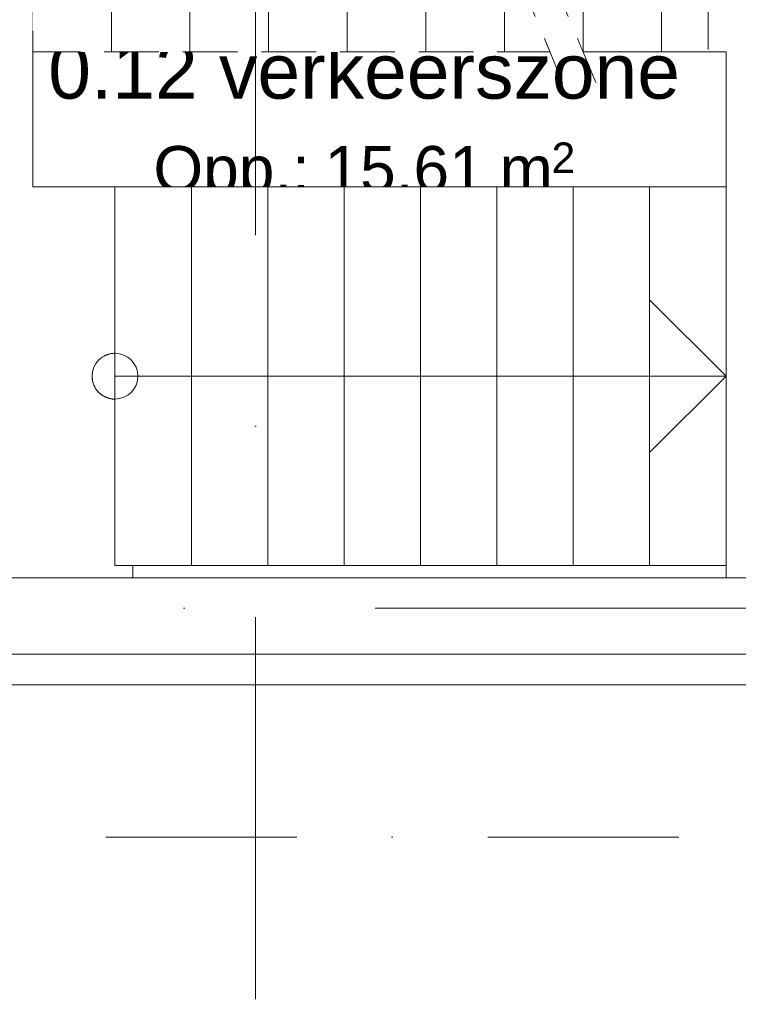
# Model space of a CAD drawing. Header units: millimetres. Extents: x -54205 to 99702, y -35458 to 70878.
# Tile 70 of 224: x 13628 to 15981, y 11599 to 14821. Entities that reach past the tile are written whole.
import ezdxf
from ezdxf.enums import TextEntityAlignment as Align

# ---------------------------------------------------------------- set-up
doc = ezdxf.new("R2010")
doc.units = ezdxf.units.MM
doc.header["$MEASUREMENT"] = 0
for name, pattern in [('streep-punt', [2500, 1250, -625, 0, -625]), ('streep-punt fijn', [1251.000023, 626.000023, -312.5, 0, -312.5]), ('streeplijn', [468.700004, 312.5, -156.200004]), ('streeplijn fijn', [234.119993, 155.999994, -78.119999]), ('Wipeout_Contour', [1000, 0, -1000])]:
    doc.linetypes.add(name, pattern=pattern)
for name, color, linetype in [('21_1 C Buitenwanden', 7, 'Continuous'), ('23 Vloeren', 7, 'Continuous'), ('24 Trappen', 7, 'Continuous'), ('24 Trappen Afdek-arcering', 7, 'Continuous'), ('Maatvoering 1_ 100', 7, 'Continuous'), ('Maatvoering 1_ 100 2D arcering', 7, 'Continuous'), ('Markers - doorsneden', 7, 'Continuous'), ('New_65 WBDBO', 7, 'Continuous'), ('New_Maatvoering 1_ 100', 7, 'Continuous'), ('New_Maatvoering 1_ 100 2D arcering', 7, 'Continuous'), ('New_Ruimtefuncties', 7, 'Continuous'), ('New_Ruimtefuncties Zone omranding', 7, 'Continuous'), ('New_Ruimtefuncties Zone tekst', 7, 'Continuous'), ('Stramien', 7, 'Continuous')]:
    doc.layers.add(name, color=color, linetype=linetype)
doc.styles.add('GENERATED_STYLE_1', font='arial.ttf')
doc.styles.add('GENERATED_STYLE_2', font='arial.ttf')
doc.linetypes.add('BRA - WBDBO  60', pattern='A,0,[1,DO.110 Begane grond1.Shx,S=27.777778,R=0,X=0,Y=-1.22125e-15],-3500,0', length=3500)
doc.dimstyles.new('GENERATED_STYLE__2', dxfattribs={"dimtxt": 250, "dimasz": 142.5, "dimexe": 0.18, "dimexo": 0.0625, "dimgap": 0, "dimtad": 1, "dimtih": 1, "dimtoh": 1, "dimdec": 0, "dimzin": 0, "dimdsep": 46, "dimtxsty": 'GENERATED_STYLE_2', "dimblk": 'ARROWHEAD_11', "dimblk1": 'ARROWHEAD_11', "dimblk2": 'ARROWHEAD_11', "dimcen": 0.09, "dimse1": 1, "dimse2": 1, "dimclrd": 1, "dimclre": 1, "dimclrt": 2, "dimadec": 1, "dimazin": 0, "dimtfac": 1, "dimtdec": 4, "dimtmove": 0, "dimatfit": 3, "dimfxl": 1, "dimtolj": 1, "dimtzin": 0, "dimarcsym": 0})
doc.dimstyles.new('GENERATED_STYLE__5', dxfattribs={"dimtxt": 250, "dimasz": 142.5, "dimexe": 0.18, "dimexo": 0.0625, "dimgap": 0, "dimtad": 1, "dimdec": 0, "dimzin": 0, "dimdsep": 46, "dimtxsty": 'GENERATED_STYLE_2', "dimblk": 'ARROWHEAD_11', "dimblk1": 'ARROWHEAD_11', "dimblk2": 'ARROWHEAD_11', "dimcen": 0.09, "dimse1": 1, "dimse2": 1, "dimclrd": 1, "dimclre": 1, "dimclrt": 2, "dimadec": 1, "dimazin": 0, "dimtfac": 1, "dimtdec": 4, "dimtmove": 0, "dimatfit": 3, "dimfxl": 1, "dimtolj": 1, "dimtzin": 0, "dimarcsym": 0})
doc.dimstyles.new('GENERATED_STYLE__6', dxfattribs={"dimtxt": 179.999995, "dimasz": 142.5, "dimexe": 0.18, "dimexo": 0.0625, "dimgap": 0, "dimtad": 1, "dimdec": 0, "dimzin": 0, "dimdsep": 46, "dimtxsty": 'GENERATED_STYLE_1', "dimblk": 'ARROWHEAD_11', "dimblk1": 'ARROWHEAD_11', "dimblk2": 'ARROWHEAD_11', "dimcen": 0.09, "dimse1": 1, "dimse2": 1, "dimclrd": 1, "dimclre": 1, "dimclrt": 2, "dimadec": 1, "dimazin": 0, "dimtfac": 1, "dimtdec": 4, "dimtmove": 0, "dimatfit": 3, "dimfxl": 1, "dimtolj": 1, "dimtzin": 0, "dimarcsym": 0})
doc.dimstyles.new('GENERATED_STYLE__8', dxfattribs={"dimtxt": 179.999995, "dimasz": 142.5, "dimexe": 0.18, "dimexo": 0.0625, "dimgap": 0, "dimtad": 1, "dimdec": 0, "dimzin": 0, "dimdsep": 46, "dimtxsty": 'GENERATED_STYLE_1', "dimblk": 'ARROWHEAD_11', "dimblk1": 'ARROWHEAD_11', "dimblk2": 'ARROWHEAD_11', "dimcen": 0.09, "dimse1": 1, "dimse2": 1, "dimclrd": 1, "dimclre": 1, "dimclrt": 2, "dimadec": 1, "dimazin": 0, "dimtfac": 1, "dimtdec": 4, "dimtmove": 2, "dimatfit": 3, "dimfxl": 1, "dimtolj": 1, "dimtzin": 0, "dimarcsym": 0})

# ---------------------------------------------------------------- blocks, each defined once
blk = doc.blocks.new('Slab_3_1', base_point=(-770.1, 20015.8))
at = {"layer": '23 Vloeren', "color": 255, "linetype": 'streeplijn', "lineweight": 0, "flags": 128}
blk.add_lwpolyline([(12155.5, 15995.9), (15882.4, 15995.9), (15882.4, 14714.9), (15940.5, 14714.9), (15940.5, 12994.6), (12155.5, 12994.6)], close=True, dxfattribs=at)
blk = doc.blocks.new('verkeerszone_0.12_30_1', base_point=(14755.5, 14495.3))
at = {"layer": 'New_Ruimtefuncties Zone tekst', "color": 2, "lineweight": 0}
for tag, height, style, p in [('DUMMY_941', 180, 'GENERATED_STYLE_2', (15819.1, 14784)), ('perimeterCode', 150, 'GENERATED_STYLE_1', (14065.6, 14407.9)), ('ROOM_AREA', 150, 'GENERATED_STYLE_1', (14625.9, 14407.9)), ('DUMMY_942', 150, 'GENERATED_STYLE_1', (15140.6, 14407.9)), ('DUMMY_943', 100, 'GENERATED_STYLE_1', (15369.2, 14419.4))]:
    blk.add_attdef(tag, text='', height=height, dxfattribs=dict(at, style=style)).set_placement(p, align=Align.TOP_LEFT)
at = {"layer": 'New_Ruimtefuncties Zone tekst', "color": 2, "lineweight": 0, "style": 'GENERATED_STYLE_2'}
blk.add_attdef('ROOM_NUMBER', text='', height=180, dxfattribs=at).set_placement((14755.5, 14742.9), align=Align.TOP_CENTER)
blk = doc.blocks.new('Slab_7_1', base_point=(15940.5, 12994.6))
at = {"layer": '23 Vloeren', "color": 1, "linetype": 'Continuous', "lineweight": 0, "flags": 128}
blk.add_lwpolyline([(15940.5, 12994.6), (17355.5, 12994.6), (17355.5, 15995.9), (15671.7, 15995.9), (15671.7, 14715.9), (15940.5, 14715.9)], close=True, dxfattribs=at)
blk = doc.blocks.new('Slab_8_1', base_point=(12155.5, 12994.6))
at = {"layer": '23 Vloeren', "color": 1, "linetype": 'Continuous', "lineweight": 0, "flags": 128}
blk.add_lwpolyline([(12155.5, 12994.6), (13997.7, 12994.6), (13997.7, 14274.6), (13670.5, 14274.6), (13670.5, 15995.9), (12155.5, 15995.9)], close=True, dxfattribs=at)
blk = doc.blocks.new('Stair_7_1')
at = {"color": 254, "linetype": 'Wipeout_Contour', "lineweight": 0, "ltscale": 87524.623732}
blk.add_wipeout([(15472.3, 15955.9), (15472.3, 14715.9), (15729.7, 14715.9), (15729.7, 15955.9)], dxfattribs=at).dxf.layer = '24 Trappen Afdek-arcering'
at = {"layer": '24 Trappen', "color": 1, "linetype": 'Continuous', "lineweight": 0}
for p, q in [((15729.7, 15955.9), (15472.3, 15955.9)), ((15472.3, 14715.9), (15729.7, 14715.9))]:
    blk.add_line(p, q, dxfattribs=at)
at = {"layer": '24 Trappen', "color": 9, "linetype": 'Continuous', "lineweight": 0}
for p, q in [((15472.3, 15955.9), (15472.3, 14715.9)), ((15729.7, 14715.9), (15729.7, 15955.9))]:
    blk.add_line(p, q, dxfattribs=at)
for start, end in [(0, 180), (180, 0)]:
    blk.add_arc((15729.7, 15335.9), 75, start, end, dxfattribs=at)
at = {"color": 254, "linetype": 'Wipeout_Contour', "lineweight": 0, "ltscale": 87229.248651}
blk.add_wipeout([(15214.9, 15955.9), (15214.9, 15335.9), (15472.3, 14715.9), (15472.3, 15955.9)], dxfattribs=at).dxf.layer = '24 Trappen Afdek-arcering'
at = {"layer": '24 Trappen', "color": 1, "linetype": 'Continuous', "lineweight": 0}
blk.add_line((15472.3, 15955.9), (15214.9, 15955.9), dxfattribs=at)
at = {"layer": '24 Trappen', "color": 9, "linetype": 'Continuous', "lineweight": 0}
for p, q in [((15214.9, 15955.9), (15214.9, 15335.9)), ((15472.3, 14715.9), (15472.3, 15955.9)), ((15729.7, 15335.9), (15472.3, 15335.9))]:
    blk.add_line(p, q, dxfattribs=at)
at = {"color": 254, "linetype": 'Wipeout_Contour', "lineweight": 0, "ltscale": 63860.404245}
blk.add_wipeout([(15364, 14715.9), (15214.9, 15075.1), (15214.9, 14715.9)], dxfattribs=at).dxf.layer = '24 Trappen Afdek-arcering'
at = {"layer": '24 Trappen', "color": 9, "linetype": 'streeplijn fijn', "lineweight": 0}
for p, q in [((15214.9, 15075.1), (15214.9, 14715.9)), ((15214.9, 14715.9), (15364, 14715.9))]:
    blk.add_line(p, q, dxfattribs=at)
at = {"color": 254, "linetype": 'Wipeout_Contour', "lineweight": 0, "ltscale": 65520.67793}
blk.add_wipeout([(14957.5, 15955.9), (15214.9, 15335.9), (15214.9, 15955.9)], dxfattribs=at).dxf.layer = '24 Trappen Afdek-arcering'
at = {"layer": '24 Trappen', "color": 1, "linetype": 'Continuous', "lineweight": 0}
blk.add_line((15214.9, 15955.9), (14957.5, 15955.9), dxfattribs=at)
at = {"layer": '24 Trappen', "color": 9, "linetype": 'Continuous', "lineweight": 0}
blk.add_line((15214.9, 15335.9), (15214.9, 15955.9), dxfattribs=at)
at = {"color": 254, "linetype": 'Wipeout_Contour', "lineweight": 0, "ltscale": 85249.182749}
blk.add_wipeout([(15214.9, 15075.1), (14957.5, 15695.1), (14957.5, 14715.9), (15214.9, 14715.9)], dxfattribs=at).dxf.layer = '24 Trappen Afdek-arcering'
at = {"layer": '24 Trappen', "color": 9, "linetype": 'streeplijn fijn', "lineweight": 0}
for p, q in [((14957.5, 15695.1), (14957.5, 14715.9)), ((15214.9, 14715.9), (15214.9, 15075.1)), ((14957.5, 14715.9), (15214.9, 14715.9))]:
    blk.add_line(p, q, dxfattribs=at)
at = {"layer": '24 Trappen', "color": 9, "linetype": 'Continuous', "lineweight": 0}
for p, q in [((15214.9, 15335.9), (15464.9, 15585.9)), ((15472.3, 15335.9), (15214.9, 15335.9)), ((15464.9, 15085.9), (15214.9, 15335.9))]:
    blk.add_line(p, q, dxfattribs=at)
at = {"layer": '24 Trappen', "color": 9, "linetype": 'streeplijn fijn', "lineweight": 0}
for start, end in [(0, 180), (180, 0)]:
    blk.add_arc((15106.6, 15335.9), 75, start, end, dxfattribs=at)
at = {"color": 254, "linetype": 'Wipeout_Contour', "lineweight": 0, "ltscale": 106956.155551}
blk.add_wipeout([(14849.2, 15955.9), (14700.1, 15955.9), (14700.1, 14715.9), (14957.5, 14715.9), (14957.5, 15695.1)], dxfattribs=at).dxf.layer = '24 Trappen Afdek-arcering'
at = {"layer": '24 Trappen', "color": 9, "linetype": 'streeplijn fijn', "lineweight": 0}
for p, q in [((15405.5, 14615.9), (14807.7, 16055.9)), ((15513.8, 14615.9), (14916, 16055.9)), ((14849.2, 15955.9), (14700.1, 15955.9)), ((14700.1, 15955.9), (14700.1, 14715.9)), ((14957.5, 14715.9), (14957.5, 15695.1)), ((14700.1, 14715.9), (14957.5, 14715.9))]:
    blk.add_line(p, q, dxfattribs=at)
at = {"color": 254, "linetype": 'Wipeout_Contour', "lineweight": 0, "ltscale": 84636.346149}
blk.add_wipeout([(14442.7, 15955.9), (14442.7, 14715.9), (14700.1, 14715.9), (14700.1, 15955.9)], dxfattribs=at).dxf.layer = '24 Trappen Afdek-arcering'
at = {"layer": '24 Trappen', "color": 9, "linetype": 'streeplijn fijn', "lineweight": 0}
for p, q in [((14700.1, 15955.9), (14442.7, 15955.9)), ((14442.7, 15955.9), (14442.7, 14715.9)), ((14700.1, 14715.9), (14700.1, 15955.9)), ((14442.7, 14715.9), (14700.1, 14715.9))]:
    blk.add_line(p, q, dxfattribs=at)
at = {"color": 254, "linetype": 'Wipeout_Contour', "lineweight": 0, "ltscale": 83930.311798}
blk.add_wipeout([(14185.3, 15955.9), (14185.3, 14715.9), (14442.7, 14715.9), (14442.7, 15955.9)], dxfattribs=at).dxf.layer = '24 Trappen Afdek-arcering'
at = {"layer": '24 Trappen', "color": 9, "linetype": 'streeplijn fijn', "lineweight": 0}
for p, q in [((14442.7, 15955.9), (14185.3, 15955.9)), ((14185.3, 15955.9), (14185.3, 14715.9)), ((14442.7, 14715.9), (14442.7, 15955.9)), ((14185.3, 14715.9), (14442.7, 14715.9))]:
    blk.add_line(p, q, dxfattribs=at)
at = {"color": 254, "linetype": 'Wipeout_Contour', "lineweight": 0, "ltscale": 83231.020206}
blk.add_wipeout([(13927.9, 15955.9), (13927.9, 14715.9), (14185.3, 14715.9), (14185.3, 15955.9)], dxfattribs=at).dxf.layer = '24 Trappen Afdek-arcering'
at = {"layer": '24 Trappen', "color": 9, "linetype": 'streeplijn fijn', "lineweight": 0}
for p, q in [((14185.3, 15955.9), (13927.9, 15955.9)), ((13927.9, 15955.9), (13927.9, 14715.9)), ((14185.3, 14715.9), (14185.3, 15955.9)), ((13927.9, 14715.9), (14185.3, 14715.9))]:
    blk.add_line(p, q, dxfattribs=at)
at = {"color": 254, "linetype": 'Wipeout_Contour', "lineweight": 0, "ltscale": 82538.642798}
blk.add_wipeout([(13670.5, 15955.9), (13670.5, 14715.9), (13927.9, 14715.9), (13927.9, 15955.9)], dxfattribs=at).dxf.layer = '24 Trappen Afdek-arcering'
at = {"layer": '24 Trappen', "color": 9, "linetype": 'streeplijn fijn', "lineweight": 0}
for p, q in [((13927.9, 15955.9), (13670.5, 15955.9)), ((13670.5, 15955.9), (13670.5, 14715.9)), ((13927.9, 14715.9), (13927.9, 15955.9)), ((13670.5, 15335.9), (13920.5, 15585.9)), ((13927.9, 15335.9), (13670.5, 15335.9)), ((13920.5, 15085.9), (13670.5, 15335.9)), ((15106.6, 15335.9), (13927.9, 15335.9)), ((13670.5, 14715.9), (13927.9, 14715.9))]:
    blk.add_line(p, q, dxfattribs=at)
blk = doc.blocks.new('Stair_8_1')
at = {"color": 254, "linetype": 'Wipeout_Contour', "lineweight": 0, "ltscale": 78431.552321}
blk.add_wipeout([(14189.8, 14274.6), (13939.6, 14274.6), (13939.6, 13034.6), (14189.8, 13034.6)], dxfattribs=at).dxf.layer = '24 Trappen Afdek-arcering'
at = {"layer": '24 Trappen', "color": 1, "linetype": 'Continuous', "lineweight": 0}
for p, q in [((14189.8, 14274.6), (13939.6, 14274.6)), ((13939.6, 13034.6), (14189.8, 13034.6))]:
    blk.add_line(p, q, dxfattribs=at)
at = {"layer": '24 Trappen', "color": 9, "linetype": 'Continuous', "lineweight": 0}
for p, q in [((13939.6, 14274.6), (13939.6, 13034.6)), ((14189.8, 13034.6), (14189.8, 14274.6))]:
    blk.add_line(p, q, dxfattribs=at)
for start, end in [(0, 180), (180, 0)]:
    blk.add_arc((13939.6, 13654.6), 75, start, end, dxfattribs=at)
at = {"layer": '24 Trappen', "color": 9, "linetype": 'streeplijn fijn', "lineweight": 0}
for start, end in [(0, 180), (180, 0)]:
    blk.add_arc((13939.6, 13654.6), 75, start, end, dxfattribs=at)
at = {"color": 254, "linetype": 'Wipeout_Contour', "lineweight": 0, "ltscale": 79152.554133}
blk.add_wipeout([(14439.9, 14274.6), (14189.8, 14274.6), (14189.8, 13034.6), (14439.9, 13034.6)], dxfattribs=at).dxf.layer = '24 Trappen Afdek-arcering'
at = {"layer": '24 Trappen', "color": 1, "linetype": 'Continuous', "lineweight": 0}
for p, q in [((14439.9, 14274.6), (14189.8, 14274.6)), ((14189.8, 13034.6), (14439.9, 13034.6))]:
    blk.add_line(p, q, dxfattribs=at)
at = {"layer": '24 Trappen', "color": 9, "linetype": 'Continuous', "lineweight": 0}
for p, q in [((14189.8, 14274.6), (14189.8, 13034.6)), ((14439.9, 13034.6), (14439.9, 14274.6)), ((13939.6, 13654.6), (14189.8, 13654.6))]:
    blk.add_line(p, q, dxfattribs=at)
at = {"layer": '24 Trappen', "color": 9, "linetype": 'streeplijn fijn', "lineweight": 0}
blk.add_line((13939.6, 13654.6), (14189.8, 13654.6), dxfattribs=at)
at = {"color": 254, "linetype": 'Wipeout_Contour', "lineweight": 0, "ltscale": 79879.57173}
blk.add_wipeout([(14690, 14274.6), (14439.9, 14274.6), (14439.9, 13034.6), (14690, 13034.6)], dxfattribs=at).dxf.layer = '24 Trappen Afdek-arcering'
at = {"layer": '24 Trappen', "color": 1, "linetype": 'Continuous', "lineweight": 0}
for p, q in [((14690, 14274.6), (14439.9, 14274.6)), ((14439.9, 13034.6), (14690, 13034.6))]:
    blk.add_line(p, q, dxfattribs=at)
at = {"layer": '24 Trappen', "color": 9, "linetype": 'Continuous', "lineweight": 0}
for p, q in [((14439.9, 14274.6), (14439.9, 13034.6)), ((14690, 13034.6), (14690, 14274.6))]:
    blk.add_line(p, q, dxfattribs=at)
at = {"color": 254, "linetype": 'Wipeout_Contour', "lineweight": 0, "ltscale": 80612.442384}
blk.add_wipeout([(14940.1, 14274.6), (14690, 14274.6), (14690, 13034.6), (14940.1, 13034.6)], dxfattribs=at).dxf.layer = '24 Trappen Afdek-arcering'
at = {"layer": '24 Trappen', "color": 1, "linetype": 'Continuous', "lineweight": 0}
for p, q in [((14940.1, 14274.6), (14690, 14274.6)), ((14690, 13034.6), (14940.1, 13034.6))]:
    blk.add_line(p, q, dxfattribs=at)
at = {"layer": '24 Trappen', "color": 9, "linetype": 'Continuous', "lineweight": 0}
for p, q in [((14690, 14274.6), (14690, 13034.6)), ((14940.1, 13034.6), (14940.1, 14274.6))]:
    blk.add_line(p, q, dxfattribs=at)
at = {"color": 254, "linetype": 'Wipeout_Contour', "lineweight": 0, "ltscale": 81351.007951}
blk.add_wipeout([(15190.2, 14274.6), (14940.1, 14274.6), (14940.1, 13034.6), (15190.2, 13034.6)], dxfattribs=at).dxf.layer = '24 Trappen Afdek-arcering'
at = {"layer": '24 Trappen', "color": 1, "linetype": 'Continuous', "lineweight": 0}
for p, q in [((15190.2, 14274.6), (14940.1, 14274.6)), ((14940.1, 13034.6), (15190.2, 13034.6))]:
    blk.add_line(p, q, dxfattribs=at)
at = {"layer": '24 Trappen', "color": 9, "linetype": 'Continuous', "lineweight": 0}
for p, q in [((14940.1, 14274.6), (14940.1, 13034.6)), ((15190.2, 13034.6), (15190.2, 14274.6))]:
    blk.add_line(p, q, dxfattribs=at)
at = {"color": 254, "linetype": 'Wipeout_Contour', "lineweight": 0, "ltscale": 82095.114775}
blk.add_wipeout([(15440.3, 14274.6), (15190.2, 14274.6), (15190.2, 13034.6), (15440.3, 13034.6)], dxfattribs=at).dxf.layer = '24 Trappen Afdek-arcering'
at = {"layer": '24 Trappen', "color": 1, "linetype": 'Continuous', "lineweight": 0}
for p, q in [((15440.3, 14274.6), (15190.2, 14274.6)), ((15190.2, 13034.6), (15440.3, 13034.6))]:
    blk.add_line(p, q, dxfattribs=at)
at = {"layer": '24 Trappen', "color": 9, "linetype": 'Continuous', "lineweight": 0}
for p, q in [((15190.2, 14274.6), (15190.2, 13034.6)), ((15440.3, 13034.6), (15440.3, 14274.6))]:
    blk.add_line(p, q, dxfattribs=at)
at = {"color": 254, "linetype": 'Wipeout_Contour', "lineweight": 0, "ltscale": 82844.6136}
blk.add_wipeout([(15690.4, 14274.6), (15440.3, 14274.6), (15440.3, 13034.6), (15690.4, 13034.6)], dxfattribs=at).dxf.layer = '24 Trappen Afdek-arcering'
at = {"layer": '24 Trappen', "color": 1, "linetype": 'Continuous', "lineweight": 0}
for p, q in [((15690.4, 14274.6), (15440.3, 14274.6)), ((15440.3, 13034.6), (15690.4, 13034.6))]:
    blk.add_line(p, q, dxfattribs=at)
at = {"layer": '24 Trappen', "color": 9, "linetype": 'Continuous', "lineweight": 0}
for p, q in [((15440.3, 14274.6), (15440.3, 13034.6)), ((15690.4, 13034.6), (15690.4, 14274.6))]:
    blk.add_line(p, q, dxfattribs=at)
at = {"color": 254, "linetype": 'Wipeout_Contour', "lineweight": 0, "ltscale": 83599.359447}
blk.add_wipeout([(15690.4, 14274.6), (15690.4, 13034.6), (15940.5, 13034.6), (15940.5, 14274.6)], dxfattribs=at).dxf.layer = '24 Trappen Afdek-arcering'
at = {"layer": '24 Trappen', "color": 9, "linetype": 'Continuous', "lineweight": 0}
for p, q in [((15690.4, 14274.6), (15690.4, 13034.6)), ((15940.5, 13034.6), (15940.5, 14274.6)), ((15690.5, 13904.6), (15940.5, 13654.6)), ((14189.8, 13654.6), (15690.4, 13654.6)), ((15690.4, 13654.6), (15940.5, 13654.6)), ((15940.5, 13654.6), (15690.5, 13404.6))]:
    blk.add_line(p, q, dxfattribs=at)
at = {"layer": '24 Trappen', "color": 1, "linetype": 'Continuous', "lineweight": 0}
for p, q in [((15940.5, 14274.6), (15690.4, 14274.6)), ((15690.4, 13034.6), (15940.5, 13034.6))]:
    blk.add_line(p, q, dxfattribs=at)
at = {"layer": '24 Trappen', "color": 9, "linetype": 'streeplijn fijn', "lineweight": 0}
for p, q in [((15690.5, 13904.6), (15940.5, 13654.6)), ((14189.8, 13654.6), (15690.4, 13654.6)), ((15690.4, 13654.6), (15940.5, 13654.6)), ((15940.5, 13654.6), (15690.5, 13404.6))]:
    blk.add_line(p, q, dxfattribs=at)
blk = doc.blocks.new('Stair_9_1')
at = {"color": 254, "linetype": 'Wipeout_Contour', "lineweight": 0, "ltscale": 78431.552321}
blk.add_wipeout([(14189.8, 14274.6), (13939.6, 14274.6), (13939.6, 13034.6), (14189.8, 13034.6)], dxfattribs=at).dxf.layer = '24 Trappen Afdek-arcering'
at = {"layer": '24 Trappen', "color": 1, "linetype": 'Continuous', "lineweight": 0}
for p, q in [((14189.8, 14274.6), (13939.6, 14274.6)), ((13939.6, 13034.6), (14189.8, 13034.6))]:
    blk.add_line(p, q, dxfattribs=at)
at = {"layer": '24 Trappen', "color": 9, "linetype": 'Continuous', "lineweight": 0}
for p, q in [((13939.6, 14274.6), (13939.6, 13034.6)), ((14189.8, 13034.6), (14189.8, 14274.6))]:
    blk.add_line(p, q, dxfattribs=at)
for start, end in [(0, 180), (180, 0)]:
    blk.add_arc((13939.6, 13654.6), 75, start, end, dxfattribs=at)
at = {"color": 254, "linetype": 'Wipeout_Contour', "lineweight": 0, "ltscale": 79152.554133}
blk.add_wipeout([(14439.9, 14274.6), (14189.8, 14274.6), (14189.8, 13034.6), (14439.9, 13034.6)], dxfattribs=at).dxf.layer = '24 Trappen Afdek-arcering'
at = {"layer": '24 Trappen', "color": 1, "linetype": 'Continuous', "lineweight": 0}
for p, q in [((14439.9, 14274.6), (14189.8, 14274.6)), ((14189.8, 13034.6), (14439.9, 13034.6))]:
    blk.add_line(p, q, dxfattribs=at)
at = {"layer": '24 Trappen', "color": 9, "linetype": 'Continuous', "lineweight": 0}
for p, q in [((14189.8, 14274.6), (14189.8, 13034.6)), ((14439.9, 13034.6), (14439.9, 14274.6)), ((13939.6, 13654.6), (14189.8, 13654.6))]:
    blk.add_line(p, q, dxfattribs=at)
at = {"color": 254, "linetype": 'Wipeout_Contour', "lineweight": 0, "ltscale": 79879.57173}
blk.add_wipeout([(14690, 14274.6), (14439.9, 14274.6), (14439.9, 13034.6), (14690, 13034.6)], dxfattribs=at).dxf.layer = '24 Trappen Afdek-arcering'
at = {"layer": '24 Trappen', "color": 1, "linetype": 'Continuous', "lineweight": 0}
for p, q in [((14690, 14274.6), (14439.9, 14274.6)), ((14439.9, 13034.6), (14690, 13034.6))]:
    blk.add_line(p, q, dxfattribs=at)
at = {"layer": '24 Trappen', "color": 9, "linetype": 'Continuous', "lineweight": 0}
for p, q in [((14439.9, 14274.6), (14439.9, 13034.6)), ((14690, 13034.6), (14690, 14274.6))]:
    blk.add_line(p, q, dxfattribs=at)
at = {"color": 254, "linetype": 'Wipeout_Contour', "lineweight": 0, "ltscale": 80612.442384}
blk.add_wipeout([(14940.1, 14274.6), (14690, 14274.6), (14690, 13034.6), (14940.1, 13034.6)], dxfattribs=at).dxf.layer = '24 Trappen Afdek-arcering'
at = {"layer": '24 Trappen', "color": 1, "linetype": 'Continuous', "lineweight": 0}
for p, q in [((14940.1, 14274.6), (14690, 14274.6)), ((14690, 13034.6), (14940.1, 13034.6))]:
    blk.add_line(p, q, dxfattribs=at)
at = {"layer": '24 Trappen', "color": 9, "linetype": 'Continuous', "lineweight": 0}
for p, q in [((14690, 14274.6), (14690, 13034.6)), ((14940.1, 13034.6), (14940.1, 14274.6))]:
    blk.add_line(p, q, dxfattribs=at)
at = {"color": 254, "linetype": 'Wipeout_Contour', "lineweight": 0, "ltscale": 81351.007951}
blk.add_wipeout([(15190.2, 14274.6), (14940.1, 14274.6), (14940.1, 13034.6), (15190.2, 13034.6)], dxfattribs=at).dxf.layer = '24 Trappen Afdek-arcering'
at = {"layer": '24 Trappen', "color": 1, "linetype": 'Continuous', "lineweight": 0}
for p, q in [((15190.2, 14274.6), (14940.1, 14274.6)), ((14940.1, 13034.6), (15190.2, 13034.6))]:
    blk.add_line(p, q, dxfattribs=at)
at = {"layer": '24 Trappen', "color": 9, "linetype": 'Continuous', "lineweight": 0}
for p, q in [((14940.1, 14274.6), (14940.1, 13034.6)), ((15190.2, 13034.6), (15190.2, 14274.6))]:
    blk.add_line(p, q, dxfattribs=at)
at = {"color": 254, "linetype": 'Wipeout_Contour', "lineweight": 0, "ltscale": 82095.114775}
blk.add_wipeout([(15440.3, 14274.6), (15190.2, 14274.6), (15190.2, 13034.6), (15440.3, 13034.6)], dxfattribs=at).dxf.layer = '24 Trappen Afdek-arcering'
at = {"layer": '24 Trappen', "color": 1, "linetype": 'Continuous', "lineweight": 0}
for p, q in [((15440.3, 14274.6), (15190.2, 14274.6)), ((15190.2, 13034.6), (15440.3, 13034.6))]:
    blk.add_line(p, q, dxfattribs=at)
at = {"layer": '24 Trappen', "color": 9, "linetype": 'Continuous', "lineweight": 0}
for p, q in [((15190.2, 14274.6), (15190.2, 13034.6)), ((15440.3, 13034.6), (15440.3, 14274.6))]:
    blk.add_line(p, q, dxfattribs=at)
at = {"color": 254, "linetype": 'Wipeout_Contour', "lineweight": 0, "ltscale": 82844.6136}
blk.add_wipeout([(15690.4, 14274.6), (15440.3, 14274.6), (15440.3, 13034.6), (15690.4, 13034.6)], dxfattribs=at).dxf.layer = '24 Trappen Afdek-arcering'
at = {"layer": '24 Trappen', "color": 1, "linetype": 'Continuous', "lineweight": 0}
for p, q in [((15690.4, 14274.6), (15440.3, 14274.6)), ((15440.3, 13034.6), (15690.4, 13034.6))]:
    blk.add_line(p, q, dxfattribs=at)
at = {"layer": '24 Trappen', "color": 9, "linetype": 'Continuous', "lineweight": 0}
for p, q in [((15440.3, 14274.6), (15440.3, 13034.6)), ((15690.4, 13034.6), (15690.4, 14274.6))]:
    blk.add_line(p, q, dxfattribs=at)
at = {"color": 254, "linetype": 'Wipeout_Contour', "lineweight": 0, "ltscale": 83599.359447}
blk.add_wipeout([(15690.4, 14274.6), (15690.4, 13034.6), (15940.5, 13034.6), (15940.5, 14274.6)], dxfattribs=at).dxf.layer = '24 Trappen Afdek-arcering'
at = {"layer": '24 Trappen', "color": 9, "linetype": 'Continuous', "lineweight": 0}
for p, q in [((15690.4, 14274.6), (15690.4, 13034.6)), ((15940.5, 13034.6), (15940.5, 14274.6)), ((15690.5, 13904.6), (15940.5, 13654.6)), ((14189.8, 13654.6), (15690.4, 13654.6)), ((15690.4, 13654.6), (15940.5, 13654.6)), ((15940.5, 13654.6), (15690.5, 13404.6))]:
    blk.add_line(p, q, dxfattribs=at)
at = {"layer": '24 Trappen', "color": 1, "linetype": 'Continuous', "lineweight": 0}
for p, q in [((15940.5, 14274.6), (15690.4, 14274.6)), ((15690.4, 13034.6), (15940.5, 13034.6))]:
    blk.add_line(p, q, dxfattribs=at)
blk = doc.blocks.new('Wall_16_1', base_point=(17555.5, 12744.6))
at = {"layer": '21_1 C Buitenwanden', "color": 1, "linetype": 'Continuous', "lineweight": 0, "flags": 128}
for points in [[(17555.5, 12994.6), (12155.5, 12994.6)], [(11905.5, 12744.6), (17555.5, 12744.6)]]:
    blk.add_lwpolyline(points, dxfattribs=at)
blk = doc.blocks.new('Standard grid marker')
at = {"layer": 'Stramien', "color": 1, "linetype": 'streep-punt', "lineweight": 0}
blk.add_line((1000, 0), (61400.2, 0), dxfattribs=at)
at = {"layer": 'Stramien', "color": 2, "lineweight": 0, "style": 'GENERATED_STYLE_1'}
for tag, p in [('AC_MarkerText_1_0', (-245, -80)), ('AC_MarkerText_1_1', (63155.2, -80))]:
    blk.add_attdef(tag, text='', height=350, rotation=270, dxfattribs=at).set_placement(p, align=Align.TOP_CENTER)
blk = doc.blocks.new('Standard grid marker_2')
at = {"layer": 'Stramien', "color": 1, "linetype": 'streep-punt', "lineweight": 0}
blk.add_line((1000, 0), (37608.9, 0), dxfattribs=at)
at = {"layer": 'Stramien', "color": 2, "lineweight": 0, "style": 'GENERATED_STYLE_1'}
blk.add_attdef('AC_MarkerText_1', text='', height=350, dxfattribs=at).set_placement((-500, 175), align=Align.TOP_CENTER)
blk = doc.blocks.new('*D1133')
at = {"layer": 'Maatvoering 1_ 100 2D arcering', "linetype": 'Continuous', "lineweight": 0}
for points in [[(64027.5, 56125.9), (64030.4, 56111.6), (64038.5, 56099.4), (64050.6, 56091.3), (64065, 56088.4), (64079.4, 56091.3), (64091.5, 56099.4), (64099.6, 56111.6), (64102.5, 56125.9), (64099.6, 56140.3), (64091.5, 56152.4), (64079.4, 56160.6), (64065, 56163.4), (64050.6, 56160.6), (64038.5, 56152.4), (64030.4, 56140.3)], [(64027.5, 3115.7), (64030.4, 3101.3), (64038.5, 3089.2), (64050.6, 3081), (64065, 3078.2), (64079.4, 3081), (64091.5, 3089.2), (64099.6, 3101.3), (64102.5, 3115.7), (64099.6, 3130), (64091.5, 3142.2), (64079.4, 3150.3), (64065, 3153.2), (64050.6, 3150.3), (64038.5, 3142.2), (64030.4, 3130)]]:
    blk.add_hatch(color=1, dxfattribs=at).paths.add_polyline_path(points)
at = {"layer": 'Maatvoering 1_ 100', "color": 1, "linetype": 'Continuous', "lineweight": 0}
for p, q in [((64065, 56163.4), (64065, 56200.9)), ((64027.5, 56125.9), (63924.4, 56125.9)), ((64205.6, 56125.9), (64102.5, 56125.9)), ((64065, 3153.2), (64065, 56088.4)), ((64027.5, 3115.7), (63924.4, 3115.7)), ((64205.6, 3115.7), (64102.5, 3115.7)), ((64065, 3040.7), (64065, 3078.2))]:
    blk.add_line(p, q, dxfattribs=at)
for centre in [(64065, 56125.9), (64065, 3115.7)]:
    blk.add_circle(centre, 37.5, dxfattribs=at)
at = {"layer": 'Maatvoering 1_ 100', "color": 2, "lineweight": 0, "insert": (64015, 29096.5), "char_height": 250, "attachment_point": 7, "rotation": 90, "style": 'GENERATED_STYLE_2'}
blk.add_mtext('\\A1;{\\pql;\\fArial|b1|i0|c0|p0;\\W1.000000;53.010}', dxfattribs=at)
blk = doc.blocks.new('ARROWHEAD_11')
at = {"color": 0, "linetype": 'Continuous', "lineweight": 0}
blk.add_line((0, 0), (-1, 0), dxfattribs=at)
at = {"color": 0, "linetype": 'Continuous', "lineweight": 0, "const_width": 0.25, "flags": 128}
blk.add_lwpolyline([(-0.125, 0, 1), (0.125, 0, 1)], format="xyb", close=True, dxfattribs=at)
blk = doc.blocks.new('*D1156')
at = {"layer": 'Maatvoering 1_ 100 2D arcering', "linetype": 'Continuous', "lineweight": 0}
for points in [[(-1137.5, 60015.9), (-1134.7, 60001.6), (-1126.6, 59989.4), (-1114.4, 59981.3), (-1100, 59978.4), (-1085.7, 59981.3), (-1073.5, 59989.4), (-1065.4, 60001.6), (-1062.5, 60015.9), (-1065.4, 60030.3), (-1073.5, 60042.4), (-1085.7, 60050.6), (-1100, 60053.4), (-1114.4, 60050.6), (-1126.6, 60042.4), (-1134.7, 60030.3)], [(57892.5, 60015.9), (57895.4, 60001.6), (57903.5, 59989.4), (57915.6, 59981.3), (57930, 59978.4), (57944.4, 59981.3), (57956.5, 59989.4), (57964.6, 60001.6), (57967.5, 60015.9), (57964.6, 60030.3), (57956.5, 60042.4), (57944.4, 60050.6), (57930, 60053.4), (57915.6, 60050.6), (57903.5, 60042.4), (57895.4, 60030.3)]]:
    blk.add_hatch(color=1, dxfattribs=at).paths.add_polyline_path(points)
at = {"layer": 'Maatvoering 1_ 100', "color": 1, "linetype": 'Continuous', "lineweight": 0}
for p, q in [((57930, 60053.4), (57930, 60156.5)), ((-1062.5, 60015.9), (57892.5, 60015.9)), ((57967.5, 60015.9), (58005, 60015.9)), ((57930, 59875.3), (57930, 59978.4))]:
    blk.add_line(p, q, dxfattribs=at)
blk.add_circle((57930, 60015.9), 37.5, dxfattribs=at)
at = {"layer": 'Maatvoering 1_ 100', "color": 2, "lineweight": 0, "insert": (27890.6, 60065.9), "char_height": 250, "attachment_point": 7, "style": 'GENERATED_STYLE_2'}
blk.add_mtext('\\A1;{\\pql;\\fArial|b1|i0|c0|p0;\\W1.000000;59.030}', dxfattribs=at)
blk = doc.blocks.new('*D1203')
at = {"layer": 'Maatvoering 1_ 100 2D arcering', "linetype": 'Continuous', "lineweight": 0}
for points in [[(-4387.5, 56125.9), (-4384.6, 56111.6), (-4376.5, 56099.4), (-4364.4, 56091.3), (-4350, 56088.4), (-4335.6, 56091.3), (-4323.5, 56099.4), (-4315.4, 56111.6), (-4312.5, 56125.9), (-4315.4, 56140.3), (-4323.5, 56152.4), (-4335.6, 56160.6), (-4350, 56163.4), (-4364.4, 56160.6), (-4376.5, 56152.4), (-4384.6, 56140.3)], [(-4387.5, 3115.7), (-4384.6, 3101.3), (-4376.5, 3089.2), (-4364.4, 3081), (-4350, 3078.2), (-4335.6, 3081), (-4323.5, 3089.2), (-4315.4, 3101.3), (-4312.5, 3115.7), (-4315.4, 3130), (-4323.5, 3142.2), (-4335.6, 3150.3), (-4350, 3153.2), (-4364.4, 3150.3), (-4376.5, 3142.2), (-4384.6, 3130)]]:
    blk.add_hatch(color=1, dxfattribs=at).paths.add_polyline_path(points)
at = {"layer": 'Maatvoering 1_ 100', "color": 1, "linetype": 'Continuous', "lineweight": 0}
for p, q in [((-4350, 56163.4), (-4350, 56200.9)), ((-4387.5, 56125.9), (-4490.6, 56125.9)), ((-4209.4, 56125.9), (-4312.5, 56125.9)), ((-4350, 3153.2), (-4350, 56088.4)), ((-4387.5, 3115.7), (-4490.6, 3115.7)), ((-4209.4, 3115.7), (-4312.5, 3115.7)), ((-4350, 3040.7), (-4350, 3078.2))]:
    blk.add_line(p, q, dxfattribs=at)
for centre in [(-4350, 56125.9), (-4350, 3115.7)]:
    blk.add_circle(centre, 37.5, dxfattribs=at)
at = {"layer": 'Maatvoering 1_ 100', "color": 2, "lineweight": 0, "insert": (-4400, 29096.5), "char_height": 250, "attachment_point": 7, "rotation": 90, "style": 'GENERATED_STYLE_2'}
blk.add_mtext('\\A1;{\\pql;\\fArial|b1|i0|c0|p0;\\W1.000000;53.010}', dxfattribs=at)
blk = doc.blocks.new('Cutting Plane_1_1', base_point=(-53800, 12145.9))
at = {"layer": 'Markers - doorsneden', "color": 9, "linetype": 'streep-punt fijn', "lineweight": 0}
blk.add_line((-53650, 12145.9), (60665, 12145.9), dxfattribs=at)
blk = doc.blocks.new('*D1477')
at = {"layer": 'New_Maatvoering 1_ 100 2D arcering', "linetype": 'Continuous', "lineweight": 0}
for points in [[(-3387.5, 20325.9), (-3384.6, 20311.6), (-3376.5, 20299.4), (-3364.4, 20291.3), (-3350, 20288.4), (-3335.6, 20291.3), (-3323.5, 20299.4), (-3315.4, 20311.6), (-3312.5, 20325.9), (-3315.4, 20340.3), (-3323.5, 20352.4), (-3335.6, 20360.6), (-3350, 20363.4), (-3364.4, 20360.6), (-3376.5, 20352.4), (-3384.6, 20340.3)], [(-3387.5, 4931.8), (-3384.6, 4917.4), (-3376.5, 4905.3), (-3364.4, 4897.2), (-3350, 4894.3), (-3335.6, 4897.2), (-3323.5, 4905.3), (-3315.4, 4917.4), (-3312.5, 4931.8), (-3315.4, 4946.1), (-3323.5, 4958.3), (-3335.6, 4966.4), (-3350, 4969.3), (-3364.4, 4966.4), (-3376.5, 4958.3), (-3384.6, 4946.1)]]:
    blk.add_hatch(color=1, dxfattribs=at).paths.add_polyline_path(points)
at = {"layer": 'New_Maatvoering 1_ 100', "color": 1, "linetype": 'Continuous', "lineweight": 0}
for p, q in [((-3387.5, 20325.9), (-3490.6, 20325.9)), ((-3209.4, 20325.9), (-3312.5, 20325.9)), ((-3350, 4969.3), (-3350, 20288.4)), ((-3387.5, 4931.8), (-3490.6, 4931.8)), ((-3209.4, 4931.8), (-3312.5, 4931.8))]:
    blk.add_line(p, q, dxfattribs=at)
for centre in [(-3350, 20325.9), (-3350, 4931.8)]:
    blk.add_circle(centre, 37.5, dxfattribs=at)
at = {"layer": 'New_Maatvoering 1_ 100', "color": 2, "lineweight": 0, "insert": (-3386, 12251.3), "char_height": 180, "attachment_point": 7, "rotation": 90, "style": 'GENERATED_STYLE_1'}
blk.add_mtext('\\A1;{\\pql;\\fArial|b0|i0|c0|p0;\\W1.000000;15.394}', dxfattribs=at)
blk = doc.blocks.new('*D1520')
at = {"layer": 'New_Maatvoering 1_ 100 2D arcering', "linetype": 'Continuous', "lineweight": 0}
for points in [[(16678.4, 12744.6), (16681.2, 12730.3), (16689.3, 12718.1), (16701.5, 12710), (16715.9, 12707.1), (16730.2, 12710), (16742.4, 12718.1), (16750.5, 12730.3), (16753.4, 12744.6), (16750.5, 12759), (16742.4, 12771.1), (16730.2, 12779.3), (16715.9, 12782.1), (16701.5, 12779.3), (16689.3, 12771.1), (16681.2, 12759)], [(16678.4, 10905.9), (16681.2, 10891.6), (16689.3, 10879.4), (16701.5, 10871.3), (16715.9, 10868.4), (16730.2, 10871.3), (16742.4, 10879.4), (16750.5, 10891.6), (16753.4, 10905.9), (16750.5, 10920.3), (16742.4, 10932.4), (16730.2, 10940.6), (16715.9, 10943.4), (16701.5, 10940.6), (16689.3, 10932.4), (16681.2, 10920.3)]]:
    blk.add_hatch(color=1, dxfattribs=at).paths.add_polyline_path(points)
at = {"layer": 'New_Maatvoering 1_ 100', "color": 1, "linetype": 'Continuous', "lineweight": 0}
for p, q in [((16715.9, 12782.1), (16715.9, 12819.6)), ((16678.4, 12744.6), (16575.2, 12744.6)), ((16856.5, 12744.6), (16753.4, 12744.6)), ((16715.9, 10943.4), (16715.9, 12707.1)), ((16678.4, 10905.9), (16575.2, 10905.9)), ((16856.5, 10905.9), (16753.4, 10905.9))]:
    blk.add_line(p, q, dxfattribs=at)
for centre in [(16715.9, 12744.6), (16715.9, 10905.9)]:
    blk.add_circle(centre, 37.5, dxfattribs=at)
at = {"layer": 'New_Maatvoering 1_ 100', "color": 2, "lineweight": 0, "insert": (16679.9, 11114.3), "char_height": 180, "attachment_point": 7, "rotation": 90, "style": 'GENERATED_STYLE_1'}
blk.add_mtext('\\A1;{\\pql;\\fArial|b0|i0|c0|p0;\\W1.000000;1.839}', dxfattribs=at)

msp = doc.modelspace()

# ---------------------------------------------------------------- linework, layer by layer
at = {"layer": 'New_Ruimtefuncties Zone omranding', "color": 240, "linetype": 'Continuous', "lineweight": 0, "true_color": 0xfd1e4a, "flags": 128}
msp.add_lwpolyline([(20041, 16095.9), (17555.5, 16095.9), (17555.5, 12744.6), (11905.5, 12744.6), (11905.5, 12770.9), (10905.5, 12770.9), (10905.5, 10610.9), (13585, 10610.9), (13585, 10650.9), (13585, 10905.9), (22415, 10905.9)], dxfattribs=at)
at = {"layer": 'New_Ruimtefuncties Zone omranding', "color": 45, "linetype": 'Continuous', "lineweight": 0, "true_color": 0xb88347, "flags": 128}
msp.add_lwpolyline([(17037.8, 15995.9), (12155.5, 15995.9), (12155.5, 12994.6), (17355.5, 12994.6), (17355.5, 15995.9)], close=True, dxfattribs=at)

# ---------------------------------------------------------------- block references
at = {"layer": '21_1 C Buitenwanden', "color": 1, "lineweight": 0}
msp.add_blockref('Wall_16_1', (17555.5, 12744.6), dxfattribs=at)
at = {"layer": '23 Vloeren', "color": 255, "linetype": 'Continuous', "lineweight": 0}
msp.add_blockref('Slab_3_1', (-770.1, 20015.8), dxfattribs=at)
at = {"layer": '23 Vloeren', "color": 1, "linetype": 'Continuous', "lineweight": 0}
for name, p in [('Slab_8_1', (12155.5, 12994.6)), ('Slab_7_1', (15940.5, 12994.6))]:
    msp.add_blockref(name, p, dxfattribs=at)
at = {"layer": 'Markers - doorsneden', "color": 9, "lineweight": 0}
msp.add_blockref('Cutting Plane_1_1', (-53800, 12145.9), dxfattribs=at)
at = {"layer": 'New_Ruimtefuncties', "color": 2, "linetype": 'Continuous', "lineweight": 0}
msp.add_blockref('verkeerszone_0.12_30_1', (14755.5, 14495.3), dxfattribs=at).add_auto_attribs({'ROOM_AREA': '15,61', 'ROOM_NUMBER': '0.12 verkeerszone', 'perimeterCode': 'Opp.: ', 'DUMMY_942': ' m', 'DUMMY_943': '2'})

# ---------------------------------------------------------------- dimensions: what is measured, and where the dimension line sits
at = {"layer": 'New_Maatvoering 1_ 100', "color": 1, "linetype": 'Continuous', "lineweight": 0}
dim = msp.add_linear_dim(base=(16715.9, 12744.6), p1=(15805, 10905.9), p2=(11905.5, 12744.6), angle=90, dimstyle='GENERATED_STYLE__8', dxfattribs=at)
dim.commit()
dim.dimension.update_dxf_attribs({"geometry": '*D1520', "text_midpoint": (16589.9, 11415.8), "dimtype": 160, "text_rotation": 90})

# ---------------------------------------------------------------- next in the draw order: block references
at = {"layer": '24 Trappen', "color": 253, "linetype": 'Continuous', "lineweight": 0, "true_color": 0x99a3a6}
for name in ['Stair_7_1', 'Stair_8_1']:
    msp.add_blockref(name, (0, 0), dxfattribs=at)

# ---------------------------------------------------------------- next in the draw order: block references
msp.add_blockref('Stair_9_1', (0, 0), dxfattribs=at)

# ---------------------------------------------------------------- next in the draw order: linework, layer by layer
at = {"layer": 'New_65 WBDBO', "color": 94, "linetype": 'BRA - WBDBO  60', "lineweight": 0}
msp.add_lwpolyline([(17655.5, 16295.9), (11805.5, 16295.9), (11805.5, 12644.6), (17655.5, 12644.6)], close=True, dxfattribs=at)

# ---------------------------------------------------------------- next in the draw order: block references
at = {"layer": 'Stramien', "color": 1, "linetype": 'Continuous', "lineweight": 0, "zscale": 1000, "rotation": 90}
msp.add_blockref('Standard grid marker', (14400, -1884.3), dxfattribs=at)
at = {"layer": 'Stramien', "color": 1, "linetype": 'Continuous', "lineweight": 0, "zscale": 1000}
msp.add_blockref('Standard grid marker_2', (-6208.9, 12895.9), dxfattribs=at)

# ---------------------------------------------------------------- next in the draw order: dimensions: what is measured, and where the dimension line sits
at = {"layer": 'Maatvoering 1_ 100', "color": 1, "linetype": 'Continuous', "lineweight": 0}
dim = msp.add_linear_dim(base=(57930, 60015.9), p1=(-1100, 4931.8), p2=(57930, 10660.9), dimstyle='GENERATED_STYLE__2', dxfattribs=at)
dim.commit()
dim.dimension.update_dxf_attribs({"geometry": '*D1156', "text_midpoint": (28404.6, 60190.9), "dimtype": 160})
for base, p2, picture, middle in [((-4350, 56125.9), (20296, 56125.9), '*D1203', (-4525, 29610.4)), ((64065, 56125.9), (30146, 56125.9), '*D1133', (63890, 29610.4))]:
    dim = msp.add_linear_dim(base=base, p1=(-230, 3115.7), p2=p2, angle=90, dimstyle='GENERATED_STYLE__5', dxfattribs=at)
    dim.commit()
    dim.dimension.update_dxf_attribs({"geometry": picture, "text_midpoint": middle, "dimtype": 160, "text_rotation": 90})
at = {"layer": 'New_Maatvoering 1_ 100', "color": 1, "linetype": 'Continuous', "lineweight": 0}
dim = msp.add_linear_dim(base=(-3350, 20325.9), p1=(-1100, 4931.8), p2=(20296, 20325.9), angle=90, dimstyle='GENERATED_STYLE__6', dxfattribs=at)
dim.commit()
dim.dimension.update_dxf_attribs({"geometry": '*D1477', "text_midpoint": (-3476, 12621.3), "dimtype": 160, "text_rotation": 90})

doc.saveas('drawing.dxf')
